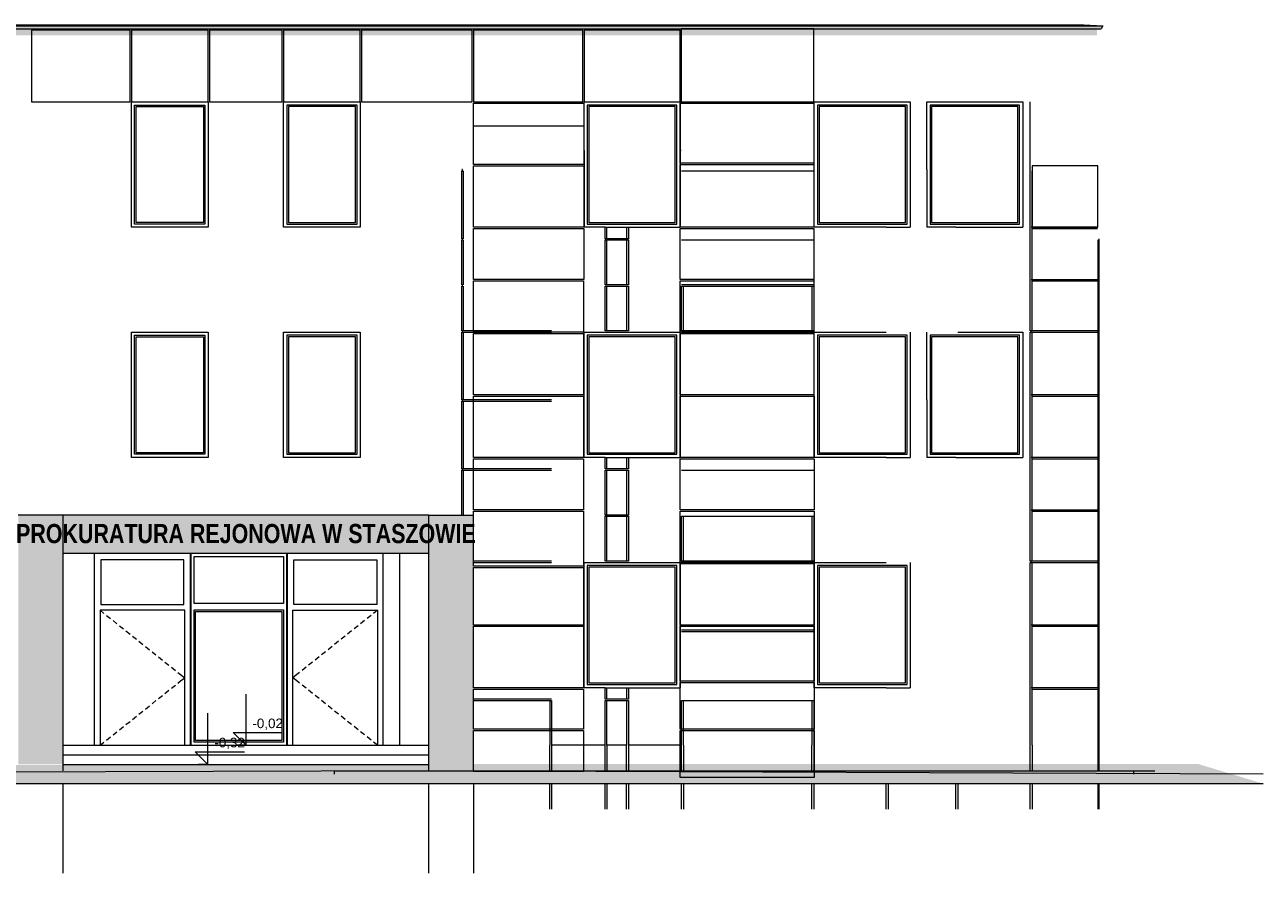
# Model space of a CAD drawing. Header units: millimetres. Extents: x 92834 to 124791, y 16463 to 31532.
# Tile 2 of 2: x 105422 to 124791, y 17463 to 30728. Entities that reach past the tile are written whole.
import ezdxf

# ---------------------------------------------------------------- set-up
doc = ezdxf.new("R2010")
doc.units = ezdxf.units.MM
doc.header["$MEASUREMENT"] = 0
for name, color, linetype, lineweight, true_color in [('Konstrukcja - Belki_Nr_pióra__1', 7, 'Continuous', 13, 0x6879ec), ('Konstrukcja - Belki_Nr_pióra__61', 7, 'Continuous', 18, 0x6a6a6a), ('Nowe_2D - Ogólne_Nr_pióra__102', 7, 'Continuous', 13, 0x3e3e3e), ('Nowe_2D - Rysunki i Obrazki_Nr_pióra__62', 7, 'Continuous', 18, 0xaaaaaa), ('Nowe_Konstrukcja - Stropy_Nr_pióra__1', 7, 'Continuous', 13, 0x6879ec), ('Nowe_Konstrukcja - Ściany zew_Nr_pióra__101', 250, 'Continuous', 13, 0x333333), ('Nowe_Konstrukcja - Ściany zew_Nr_pióra__61', 7, 'Continuous', 18, 0x6a6a6a), ('Nowe_Konstrukcja - Ściany zew_Nr_pióra__82', 7, 'Continuous', 13, 0xaaaaaa), ('Nowe_Konstrukcja - Ściany zew_Nr_pióra__87', 7, 'Continuous', 13, 0x6a6a6a), ('Nowe_Wymiarowanie - Ogólne_Nr_pióra__81', 7, 'Continuous', 13, 0x6a6a6a)]:
    doc.layers.add(name, color=color, linetype=linetype, lineweight=lineweight, true_color=true_color)
for name, color, linetype, lineweight in [('Konstrukcja - Belki_Nr_pióra__2', 8, 'Continuous', 15), ('Konstrukcja - Belki_Nr_pióra__21', 7, 'Continuous', 20), ('Konstrukcja - Belki_Nr_pióra__3', 7, 'Continuous', 13), ('Nowe_Konstrukcja - Stropy_Nr_pióra__21', 7, 'Continuous', 20), ('Nowe_Konstrukcja - Ściany zew_Nr_pióra__3', 7, 'Continuous', 13), ('Nowe_Wymiarowanie - Ogólne_Nr_pióra__3', 7, 'Continuous', 13), ('Nowe_Wymiarowanie - Ogólne_Nr_pióra__41', 7, 'Continuous', 13)]:
    doc.layers.add(name, color=color, linetype=linetype, lineweight=lineweight)
doc.layers.add('Nowe_Wymiarowanie - Ogólne', color=7, linetype='Continuous')
doc.styles.add('STYL_AUTOMATYCZNY_1', font='arial.ttf')
doc.styles.add('STYL_AUTOMATYCZNY_2', font='arial.ttf', dxfattribs={"width": 0.8})
pattern_1 = [(180, (0.002, 19462.98), (1e-08, 68), []), (90, (0.002, 19462.98), (204, 0), [68, -68]), (90, (-102, 19530.98), (204, 0), [68, -68])]

# ---------------------------------------------------------------- blocks, each defined once
blk = doc.blocks.new('Wymiary_3_1', base_point=(108882, 19463))
at = {"layer": 'Nowe_Wymiarowanie - Ogólne_Nr_pióra__81', "color": 251, "linetype": 'Continuous', "lineweight": 13, "true_color": 0x6a6a6a}
for p, q in [((108882, 19463), (108882, 20263)), ((108882, 19463), (108682, 19663)), ((108682, 19663), (108882, 19663)), ((108882, 19663), (109451, 19663)), ((108882, 19463), (108732, 19463)), ((108882, 19463), (109032, 19463))]:
    blk.add_line(p, q, dxfattribs=at)
at = {"layer": 'Nowe_Wymiarowanie - Ogólne_Nr_pióra__41', "color": 7, "lineweight": 13, "insert": (108982, 19703), "char_height": 150, "attachment_point": 7, "style": 'STYL_AUTOMATYCZNY_1'}
blk.add_mtext('\\A1;{\\pql;\\fArial|b0|i0|c238|p0;\\W1.000000;-0,02}', dxfattribs=at)
blk = doc.blocks.new('Wymiary_4_1', base_point=(108287, 19163))
at = {"layer": 'Nowe_Wymiarowanie - Ogólne_Nr_pióra__81', "color": 251, "linetype": 'Continuous', "lineweight": 13, "true_color": 0x6a6a6a}
for p, q in [((108287, 19163), (108287, 19963)), ((108287, 19163), (108087, 19363)), ((108087, 19363), (108287, 19363)), ((108287, 19363), (108856, 19363)), ((108287, 19163), (108137, 19163)), ((108287, 19163), (108437, 19163))]:
    blk.add_line(p, q, dxfattribs=at)
at = {"layer": 'Nowe_Wymiarowanie - Ogólne_Nr_pióra__3', "color": 7, "lineweight": 13, "insert": (108387, 19403), "char_height": 150, "attachment_point": 7, "style": 'STYL_AUTOMATYCZNY_1'}
blk.add_mtext('\\A1;{\\pql;\\fArial|b0|i0|c238|p0;\\W1.000000;-0,32}', dxfattribs=at)

msp = doc.modelspace()

# ---------------------------------------------------------------- hatches: boundary and pattern name
at = {"layer": 'Konstrukcja - Belki_Nr_pióra__1', "linetype": 'Continuous', "lineweight": 13, "true_color": 0x6879ec}
h = msp.add_hatch(dxfattribs=at)
h.set_pattern_fill('Cegła___wiązanie_wozówko_57', color=171, style=0, pattern_type=2)
h.set_pattern_definition(pattern_1)
h.paths.add_polyline_path([(95540, 30663), (122235, 30663), (122235, 30663), (95540, 30663)])
h = msp.add_hatch(dxfattribs=at)
h.set_pattern_fill('Cegła___wiązanie_wozówko_57', color=171, style=0, pattern_type=2)
h.set_pattern_definition(pattern_1)
h.paths.add_polyline_path([(95540, 30663), (122235, 30663), (122235, 30663), (95540, 30663)])
at = {"layer": 'Konstrukcja - Belki_Nr_pióra__21', "linetype": 'Continuous', "lineweight": 20}
msp.add_hatch(color=7, dxfattribs=at).paths.add_polyline_path([(95490, 30713), (122285, 30713), (121985, 30728), (95789, 30728)])
at = {"layer": 'Konstrukcja - Belki_Nr_pióra__61', "linetype": 'Continuous', "lineweight": 18, "true_color": 0x6a6a6a}
msp.add_hatch(color=251, dxfattribs=at).paths.add_polyline_path([(122285, 30713), (95490, 30713), (95515, 30663), (122259, 30663)])
at = {"layer": 'Nowe_2D - Ogólne_Nr_pióra__102', "linetype": 'Continuous', "lineweight": 13, "true_color": 0x3e3e3e}
msp.add_hatch(color=250, dxfattribs=at).paths.add_polyline_path([(106020, 23063), (105320, 23063), (105320, 19163), (106020, 19163), (106020, 22463), (111740, 22463), (111740, 19170), (112440, 19170), (112440, 23063), (111740, 23063)])
at = {"layer": 'Nowe_Konstrukcja - Stropy_Nr_pióra__21', "linetype": 'Continuous', "lineweight": 20}
msp.add_hatch(color=7, dxfattribs=at).paths.add_polyline_path([(92834, 18863), (124791, 18863), (123776, 19170), (111739, 19170), (92834, 19120)])
at = {"layer": 'Nowe_Konstrukcja - Ściany zew_Nr_pióra__61', "linetype": 'Continuous', "lineweight": 18, "true_color": 0x6a6a6a}
msp.add_hatch(color=251, dxfattribs=at).paths.add_polyline_path([(96615, 30663), (96615, 30564), (122190, 30564), (122190, 30663)])

# ---------------------------------------------------------------- linework, layer by layer
at = {"layer": 'Konstrukcja - Belki_Nr_pióra__1', "color": 171, "linetype": 'Continuous', "lineweight": 13, "true_color": 0x6879ec}
for p in [(95540, 30663), (122235, 30663)]:
    msp.add_line(p, (122235, 30663), dxfattribs=at)
at = {"layer": 'Konstrukcja - Belki_Nr_pióra__2', "color": 8, "linetype": 'Continuous', "lineweight": 15}
for p, q in [((111740, 23063), (106020, 23063)), ((106020, 22463), (106020, 23063)), ((106020, 23063), (106020, 23063)), ((111740, 22463), (106020, 22463)), ((106020, 22463), (106020, 22463))]:
    msp.add_line(p, q, dxfattribs=at)
at = {"layer": 'Konstrukcja - Belki_Nr_pióra__21', "color": 7, "linetype": 'Continuous', "lineweight": 20}
for p, q in [((95490, 30713), (122285, 30713)), ((95515, 30663), (122259, 30663)), ((95789, 30728), (121985, 30728))]:
    msp.add_line(p, q, dxfattribs=at)
at = {"layer": 'Konstrukcja - Belki_Nr_pióra__3', "color": 7, "linetype": 'Continuous', "lineweight": 13}
for p, q in [((121985, 30728), (122285, 30713)), ((122285, 30713), (122259, 30663))]:
    msp.add_line(p, q, dxfattribs=at)
at = {"layer": 'Nowe_Konstrukcja - Stropy_Nr_pióra__1', "color": 171, "linetype": 'Continuous', "lineweight": 13, "true_color": 0x6879ec}
for p, q in [((110266, 19063), (122768, 19063)), ((110266, 19013), (110266, 19063)), ((122768, 19063), (122837, 19063)), ((122768, 19013), (122768, 19063)), ((122837, 19063), (122969, 19063)), ((122969, 19063), (123097, 19063))]:
    msp.add_line(p, q, dxfattribs=at)
at = {"layer": 'Nowe_Konstrukcja - Stropy_Nr_pióra__21', "color": 7, "linetype": 'Continuous', "lineweight": 20}
for p, q in [((106020, 19463), (111740, 19463)), ((106020, 19313), (111740, 19313)), ((111740, 19063), (92834, 19013)), ((106020, 19163), (111740, 19163)), ((124791, 19013), (111740, 19063)), ((124791, 18863), (92834, 18863))]:
    msp.add_line(p, q, dxfattribs=at)
at = {"layer": 'Nowe_Konstrukcja - Ściany zew_Nr_pióra__101', "color": 250, "linetype": 'Continuous', "lineweight": 13, "true_color": 0x333333, "flags": 128}
for points in [[(112440, 29503), (114164, 29503), (114164, 28543), (112440, 28543)], [(112440, 29503), (114168, 29503), (114168, 29141), (112440, 29141)], [(115670, 29503), (117762, 29503), (117762, 28563), (115670, 28563)], [(112440, 28523), (114168, 28523), (114168, 27563), (112440, 27563)], [(115670, 28543), (117762, 28543), (117762, 27563), (115670, 27563)], [(112440, 27543), (114168, 27543), (114168, 26743), (112440, 26743)], [(115670, 27543), (117762, 27543), (117762, 26743), (115670, 26743)], [(112440, 26723), (114159, 26723), (114159, 25923), (112440, 25923)], [(115670, 26723), (117762, 26723), (117762, 25923), (115670, 25923)], [(112440, 25903), (114159, 25903), (114159, 24943), (112440, 24943)], [(115670, 25903), (117762, 25903), (117762, 24943), (115670, 24943)], [(112440, 24923), (114159, 24923), (114159, 23963), (112440, 23963)], [(115670, 24923), (117767, 24923), (117767, 23963), (115670, 23963)], [(112440, 23943), (114159, 23943), (114159, 23143), (112440, 23143)], [(115670, 23943), (117770, 23943), (117770, 23143), (115670, 23143)], [(112440, 23123), (114159, 23123), (114159, 22264), (112440, 22264)], [(115670, 23123), (117770, 23123), (117770, 22323), (115670, 22323)], [(115670, 22303), (117770, 22303), (117770, 21343), (115670, 21343)], [(112440, 22244), (114159, 22244), (114159, 21343), (112440, 21343)], [(112440, 21323), (114159, 21323), (114159, 20363), (112440, 20363)], [(115670, 21323), (117770, 21323), (117770, 20464), (115670, 20464)], [(112440, 20343), (114159, 20343), (114159, 19713), (112440, 19713)], [(115670, 20444), (117770, 20444), (117770, 19713), (115670, 19713)], [(112440, 19693), (114159, 19693), (114159, 19053), (112440, 19053)], [(115670, 19693), (117770, 19693), (117770, 18962), (115670, 18962)]]:
    msp.add_lwpolyline(points, close=True, dxfattribs=at)
at = {"layer": 'Nowe_Konstrukcja - Ściany zew_Nr_pióra__3', "color": 7, "linetype": 'Continuous', "lineweight": 13}
for p, q in [((107140, 27613), (107140, 29473)), ((107140, 29473), (108240, 29473)), ((107165, 27638), (107165, 29448)), ((107165, 29448), (108215, 29448)), ((108215, 29448), (108215, 27638)), ((108240, 29473), (108240, 27613)), ((109520, 29473), (109520, 27613)), ((110620, 29473), (109520, 29473)), ((109545, 29448), (109545, 27638)), ((110595, 29448), (109545, 29448)), ((110595, 27638), (110595, 29448)), ((110620, 27613), (110620, 29473)), ((114220, 29473), (114220, 27613)), ((115620, 29473), (114220, 29473)), ((114245, 29448), (114245, 27638)), ((115595, 29448), (114245, 29448)), ((115595, 27638), (115595, 29448)), ((115620, 27613), (115620, 29473)), ((117820, 29473), (117820, 27613)), ((119220, 29473), (117820, 29473)), ((117845, 29448), (117845, 27638)), ((119195, 29448), (117845, 29448)), ((119195, 27638), (119195, 29448)), ((119220, 27613), (119220, 29473)), ((119580, 29473), (119580, 27613)), ((120980, 29473), (119580, 29473)), ((119605, 29448), (119605, 27638)), ((120955, 29448), (119605, 29448)), ((120955, 27638), (120955, 29448)), ((120980, 27613), (120980, 29473)), ((108240, 27613), (107140, 27613)), ((108215, 27638), (107165, 27638)), ((109520, 27613), (110620, 27613)), ((109545, 27638), (110595, 27638)), ((114220, 27613), (115620, 27613)), ((114245, 27638), (115595, 27638)), ((117820, 27613), (119220, 27613)), ((117845, 27638), (119195, 27638)), ((119580, 27613), (120980, 27613)), ((119605, 27638), (120955, 27638)), ((107140, 24013), (107140, 25873)), ((107140, 25873), (108240, 25873)), ((107165, 24038), (107165, 25848)), ((107165, 25848), (108215, 25848)), ((108215, 25848), (108215, 24038)), ((108240, 25873), (108240, 24013)), ((109520, 25873), (109520, 24013)), ((110620, 25873), (109520, 25873)), ((109545, 25848), (109545, 24038)), ((110595, 25848), (109545, 25848)), ((110595, 24038), (110595, 25848)), ((110620, 24013), (110620, 25873)), ((114220, 25873), (114220, 24013)), ((115620, 25873), (114220, 25873)), ((114245, 25848), (114245, 24038)), ((115595, 25848), (114245, 25848)), ((115595, 24038), (115595, 25848)), ((115620, 24013), (115620, 25873)), ((117820, 25873), (117820, 24013)), ((119220, 25873), (117820, 25873)), ((117845, 25848), (117845, 24038)), ((119195, 25848), (117845, 25848)), ((119195, 24038), (119195, 25848)), ((119220, 24013), (119220, 25873)), ((119580, 25873), (119580, 24013)), ((120980, 25873), (119580, 25873)), ((119605, 25848), (119605, 24038)), ((120955, 25848), (119605, 25848)), ((120955, 24038), (120955, 25848)), ((120980, 24013), (120980, 25873)), ((108215, 24038), (107165, 24038)), ((109545, 24038), (110595, 24038)), ((114245, 24038), (115595, 24038)), ((117845, 24038), (119195, 24038)), ((119605, 24038), (120955, 24038)), ((108240, 24013), (107140, 24013)), ((109520, 24013), (110620, 24013)), ((114220, 24013), (115620, 24013)), ((117820, 24013), (119220, 24013)), ((119580, 24013), (120980, 24013)), ((106511, 22363), (106511, 22463)), ((106511, 19463), (106511, 22363)), ((106611, 22363), (106611, 21663)), ((107911, 22363), (106611, 22363)), ((107911, 21663), (107911, 22363)), ((108011, 22463), (108011, 22363)), ((108011, 22363), (108011, 19463)), ((108019, 22463), (108019, 22413)), ((108019, 22413), (108019, 19513)), ((108069, 21680), (108069, 22413)), ((108069, 22413), (109469, 22413)), ((109469, 22413), (109469, 21680)), ((109519, 22413), (109519, 22463)), ((109519, 19513), (109519, 22413)), ((109528, 22463), (109528, 22363)), ((109528, 22363), (109528, 19463)), ((109628, 21663), (109628, 22363)), ((109628, 22363), (110928, 22363)), ((110928, 22363), (110928, 21663)), ((111028, 22363), (111028, 22463)), ((111028, 19463), (111028, 22363)), ((114220, 22273), (114220, 20413)), ((115620, 22273), (114220, 22273)), ((114245, 22248), (114245, 20438)), ((115595, 22248), (114245, 22248)), ((115595, 20438), (115595, 22248)), ((115620, 20413), (115620, 22273)), ((117820, 22273), (117820, 20413)), ((119220, 22273), (117820, 22273)), ((117845, 22248), (117845, 20438)), ((119195, 22248), (117845, 22248)), ((119195, 20438), (119195, 22248)), ((119220, 20413), (119220, 22273)), ((106599, 21575), (106661, 21525)), ((107923, 21575), (106599, 21575)), ((106599, 21575), (106599, 19463)), ((106611, 21663), (107911, 21663)), ((107923, 19463), (107923, 21575)), ((109469, 21680), (108069, 21680)), ((108069, 19513), (108069, 21580)), ((108069, 21580), (109469, 21580)), ((108094, 19538), (108094, 21555)), ((108094, 21555), (109444, 21555)), ((109444, 21555), (109444, 19538)), ((109469, 21580), (109469, 19513)), ((109616, 19463), (109616, 21575)), ((109616, 21575), (110940, 21575)), ((110928, 21663), (109628, 21663)), ((110940, 21575), (110877, 21525)), ((110940, 21575), (110940, 19463)), ((106700, 21494), (106763, 21444)), ((106802, 21413), (106864, 21363)), ((106903, 21332), (106966, 21282)), ((110635, 21332), (110572, 21282)), ((110737, 21413), (110674, 21363)), ((110838, 21494), (110776, 21444)), ((107005, 21251), (107068, 21201)), ((107107, 21170), (107169, 21120)), ((110432, 21170), (110369, 21120)), ((110533, 21251), (110471, 21201)), ((107208, 21089), (107271, 21039)), ((107310, 21008), (107373, 20958)), ((107412, 20926), (107474, 20877)), ((110127, 20926), (110064, 20877)), ((110228, 21008), (110166, 20958)), ((110330, 21089), (110267, 21039)), ((107513, 20845), (107576, 20796)), ((107615, 20764), (107677, 20714)), ((109924, 20764), (109861, 20714)), ((110025, 20845), (109963, 20796)), ((107717, 20683), (107779, 20633)), ((107818, 20602), (107860, 20569)), ((107860, 20569), (107923, 20519)), ((109678, 20569), (109616, 20519)), ((109720, 20602), (109678, 20569)), ((109822, 20683), (109759, 20633)), ((107717, 20355), (107779, 20405)), ((107818, 20436), (107860, 20469)), ((107860, 20469), (107923, 20519)), ((109678, 20469), (109616, 20519)), ((109720, 20436), (109678, 20469)), ((109822, 20355), (109759, 20405)), ((114220, 20413), (115620, 20413)), ((114245, 20438), (115595, 20438)), ((117820, 20413), (119220, 20413)), ((117845, 20438), (119195, 20438)), ((107412, 20111), (107474, 20161)), ((107513, 20193), (107576, 20242)), ((107615, 20274), (107677, 20323)), ((109924, 20274), (109861, 20323)), ((110025, 20193), (109963, 20242)), ((110127, 20111), (110064, 20161)), ((107208, 19949), (107271, 19999)), ((107310, 20030), (107373, 20080)), ((110228, 20030), (110166, 20080)), ((110330, 19949), (110267, 19999)), ((107005, 19787), (107068, 19837)), ((107107, 19868), (107169, 19918)), ((110432, 19868), (110369, 19918)), ((110533, 19787), (110471, 19837)), ((106700, 19544), (106763, 19594)), ((106802, 19625), (106864, 19675)), ((106903, 19706), (106966, 19756)), ((110635, 19706), (110572, 19756)), ((110737, 19625), (110674, 19675)), ((110838, 19544), (110776, 19594)), ((106599, 19463), (106661, 19513)), ((108019, 19513), (108019, 19463)), ((109469, 19513), (108069, 19513)), ((109444, 19538), (108094, 19538)), ((109519, 19463), (109519, 19513)), ((110940, 19463), (110877, 19513))]:
    msp.add_line(p, q, dxfattribs=at)
at = {"layer": 'Nowe_Konstrukcja - Ściany zew_Nr_pióra__61', "color": 251, "linetype": 'Continuous', "lineweight": 18, "true_color": 0x6a6a6a, "flags": 128}
msp.add_lwpolyline([(122205, 28523), (121175, 28523), (121175, 27563), (122205, 27563)], close=True, dxfattribs=at)
at = {"layer": 'Nowe_Konstrukcja - Ściany zew_Nr_pióra__82', "color": 253, "linetype": 'Continuous', "lineweight": 13, "true_color": 0xaaaaaa, "flags": 128}
for points in [[(107070, 29523), (107070, 30643), (105525, 30643), (105525, 29523)], [(108290, 30643), (107090, 30643), (107090, 29523), (108290, 29523)], [(109450, 29523), (109450, 30643), (108310, 30643), (108310, 29523)], [(110670, 29523), (110670, 30643), (109470, 30643), (109470, 29523)], [(112420, 29523), (112420, 30643), (110690, 30643), (110690, 29523)], [(114150, 29523), (114150, 30643), (112440, 30643), (112440, 29523)], [(115670, 29523), (115670, 30643), (114170, 30643), (114170, 29523)], [(117762, 29523), (117762, 30663), (115690, 30663), (115690, 29523)]]:
    msp.add_lwpolyline(points, close=True, dxfattribs=at)
at = {"layer": 'Nowe_Konstrukcja - Ściany zew_Nr_pióra__87', "color": 251, "linetype": 'Continuous', "lineweight": 13, "true_color": 0x6a6a6a}
for p, q in [((107090, 29523), (108290, 29523)), ((107090, 27563), (107090, 29523)), ((108290, 29523), (108290, 27563)), ((109470, 27563), (109470, 29523)), ((109470, 29523), (110670, 29523)), ((110670, 29523), (110670, 27563)), ((114170, 28763), (114170, 29523)), ((114170, 29523), (115670, 29523)), ((114170, 29523), (114492, 29523)), ((115670, 29523), (115670, 28763)), ((117762, 29523), (117762, 28463)), ((117770, 27563), (117770, 29523)), ((117770, 29523), (117777, 29523)), ((117777, 29523), (118857, 29523)), ((118857, 29523), (118895, 29523)), ((118895, 29523), (118925, 29523)), ((118925, 29523), (119270, 29523)), ((119270, 29523), (119270, 28463)), ((119530, 28463), (119530, 29523)), ((119530, 29523), (119985, 29523)), ((119985, 29523), (120015, 29523)), ((120015, 29523), (120035, 29523)), ((120035, 29523), (121030, 29523)), ((121030, 29523), (121030, 28763)), ((121145, 28443), (121145, 29523)), ((114170, 28763), (114170, 27563)), ((115670, 28763), (115670, 27563)), ((115689, 28763), (115670, 28763)), ((121030, 28763), (121030, 27563)), ((112270, 28463), (112255, 28463)), ((112255, 27383), (112255, 28443)), ((112255, 28443), (112270, 28443)), ((112270, 28443), (112270, 28463)), ((112285, 27383), (112285, 28443)), ((115693, 28443), (117762, 28443)), ((119270, 28463), (119270, 28443)), ((119270, 28443), (119270, 27563)), ((119530, 28463), (119530, 28443)), ((119530, 28443), (119530, 27563)), ((121145, 27383), (121145, 28443)), ((121175, 27383), (121175, 28443)), ((108290, 27563), (107090, 27563)), ((110670, 27563), (109470, 27563)), ((114497, 27563), (114170, 27563)), ((114497, 27563), (114527, 27563)), ((114497, 27383), (114497, 27563)), ((114527, 27563), (114834, 27563)), ((114527, 27383), (114527, 27563)), ((114834, 27563), (114864, 27563)), ((114834, 27563), (114834, 27383)), ((114864, 27563), (115670, 27563)), ((114864, 27563), (114864, 27383)), ((118895, 27563), (117770, 27563)), ((118895, 27563), (118925, 27563)), ((118925, 27563), (119270, 27563)), ((119985, 27563), (119530, 27563)), ((119985, 27563), (120015, 27563)), ((120015, 27563), (121030, 27563)), ((122200, 27563), (121160, 27563)), ((121175, 27543), (122200, 27543)), ((112270, 27383), (112255, 27383)), ((112255, 26663), (112255, 27363)), ((112255, 27363), (112270, 27363)), ((112270, 27363), (112270, 27383)), ((112285, 26663), (112285, 27363)), ((114864, 27383), (114497, 27383)), ((114497, 26663), (114497, 27363)), ((114497, 27363), (114864, 27363)), ((114527, 26663), (114527, 27363)), ((114834, 27363), (114834, 26663)), ((114864, 27363), (114864, 26663)), ((115693, 27363), (117762, 27363)), ((117762, 27363), (117762, 26663)), ((121145, 26663), (121145, 27383)), ((121175, 26663), (121175, 27383)), ((122205, 27363), (122205, 26663)), ((122220, 27383), (122220, 27363)), ((122220, 27363), (122220, 26663)), ((121160, 26743), (122200, 26743)), ((112270, 26663), (112255, 26663)), ((112255, 25943), (112255, 26643)), ((112255, 26643), (112270, 26643)), ((112270, 26643), (112270, 26663)), ((112285, 25943), (112285, 26643)), ((114864, 26663), (114497, 26663)), ((114497, 26643), (114864, 26643)), ((114497, 25943), (114497, 26643)), ((114527, 25943), (114527, 26643)), ((114834, 26643), (114834, 25943)), ((114864, 26643), (114864, 25943)), ((117762, 26663), (115693, 26663)), ((115693, 26643), (117762, 26643)), ((115693, 25943), (115693, 26643)), ((115723, 25943), (115723, 26643)), ((117732, 26643), (117732, 25943)), ((117762, 26643), (117762, 25943)), ((121145, 25943), (121145, 26663)), ((121175, 26723), (122200, 26723)), ((121175, 25943), (121175, 26663)), ((122205, 26663), (122205, 25943)), ((122220, 26663), (122220, 26643)), ((122220, 26643), (122220, 25943)), ((107090, 25923), (108290, 25923)), ((107090, 23963), (107090, 25923)), ((108290, 25923), (108290, 23963)), ((109470, 23963), (109470, 25923)), ((109470, 25923), (110670, 25923)), ((110670, 25923), (110670, 23963)), ((112270, 25943), (112255, 25943)), ((112255, 24863), (112255, 25923)), ((112255, 25923), (112270, 25923)), ((113662, 25943), (112270, 25943)), ((112270, 25923), (112270, 25943)), ((112270, 25923), (113662, 25923)), ((112285, 24863), (112285, 25923)), ((114170, 23963), (114170, 25923)), ((114170, 25923), (114497, 25923)), ((114864, 25943), (114497, 25943)), ((114497, 25923), (114864, 25923)), ((114864, 25923), (115670, 25923)), ((115670, 25923), (115670, 23963)), ((117762, 25943), (115693, 25943)), ((115693, 25923), (117762, 25923)), ((117770, 23963), (117770, 25923)), ((117770, 25923), (118895, 25923)), ((119270, 25923), (119270, 24863)), ((119530, 24863), (119530, 25923)), ((120015, 25923), (121030, 25923)), ((121030, 25923), (121030, 23963)), ((121160, 25943), (121145, 25943)), ((121145, 24843), (121145, 25923)), ((121145, 25923), (121160, 25923)), ((121160, 25923), (121160, 25943)), ((122200, 25943), (121160, 25943)), ((121160, 25923), (122200, 25923)), ((121175, 24843), (121175, 25923)), ((122200, 25943), (122220, 25943)), ((122200, 25923), (122220, 25923)), ((122205, 25923), (122205, 24863)), ((122220, 25943), (122220, 25923)), ((122220, 25923), (122220, 24863)), ((112270, 24863), (112255, 24863)), ((112255, 23783), (112255, 24843)), ((112255, 24843), (112270, 24843)), ((113662, 24863), (112270, 24863)), ((112270, 24843), (112270, 24863)), ((112270, 24843), (113662, 24843)), ((112285, 23783), (112285, 24843)), ((119270, 24863), (119270, 24843)), ((119270, 24843), (119270, 23963)), ((119530, 24863), (119530, 24843)), ((119530, 24843), (119530, 23963)), ((121145, 23963), (121145, 24843)), ((122200, 24943), (121160, 24943)), ((121175, 24923), (122200, 24923)), ((121175, 23963), (121175, 24843)), ((122205, 24863), (122205, 23763)), ((122220, 24863), (122220, 24843)), ((122220, 24843), (122220, 23783)), ((108290, 23963), (107090, 23963)), ((110670, 23963), (109470, 23963)), ((114497, 23963), (114170, 23963)), ((114497, 23963), (114527, 23963)), ((114497, 23783), (114497, 23963)), ((114527, 23963), (114834, 23963)), ((114527, 23783), (114527, 23963)), ((114834, 23963), (114864, 23963)), ((114834, 23963), (114834, 23783)), ((114864, 23963), (115670, 23963)), ((114864, 23963), (114864, 23783)), ((118895, 23963), (117770, 23963)), ((118895, 23963), (118925, 23963)), ((118925, 23963), (119270, 23963)), ((119985, 23963), (119530, 23963)), ((119985, 23963), (120015, 23963)), ((120015, 23963), (121030, 23963)), ((121145, 23043), (121145, 23963)), ((122200, 23963), (121160, 23963)), ((121175, 23043), (121175, 23963)), ((121175, 23943), (122200, 23943)), ((112270, 23783), (112255, 23783)), ((112255, 23063), (112255, 23763)), ((112255, 23763), (112270, 23763)), ((113662, 23783), (112270, 23783)), ((112270, 23763), (112270, 23783)), ((112270, 23763), (113662, 23763)), ((112285, 23063), (112285, 23763)), ((114864, 23783), (114497, 23783)), ((114497, 23063), (114497, 23763)), ((114497, 23763), (114864, 23763)), ((114527, 23063), (114527, 23763)), ((114834, 23763), (114834, 23063)), ((114864, 23763), (114864, 23063)), ((115693, 23763), (117762, 23763)), ((122205, 23763), (122205, 22323)), ((122220, 23783), (122220, 23763)), ((122220, 23763), (122220, 23063)), ((106020, 23063), (105320, 23063)), ((106020, 19463), (106020, 23063)), ((111740, 23063), (112440, 23063)), ((111740, 19063), (111740, 23063)), ((114864, 23063), (114497, 23063)), ((121160, 23143), (122200, 23143)), ((121175, 23123), (122200, 23123)), ((122220, 23063), (122220, 23043)), ((114497, 23043), (114864, 23043)), ((114497, 22343), (114497, 23043)), ((114527, 22343), (114527, 23043)), ((114834, 23043), (114834, 22343)), ((114864, 23043), (114864, 22343)), ((115693, 23043), (117762, 23043)), ((115693, 22343), (115693, 23043)), ((115723, 22343), (115723, 23043)), ((117732, 23043), (117732, 22343)), ((117762, 23043), (117762, 22343)), ((121145, 22343), (121145, 23043)), ((121175, 22343), (121175, 23043)), ((122220, 23043), (122220, 22343)), ((111282, 22463), (111282, 19463)), ((113662, 22343), (112440, 22343)), ((112440, 22323), (113662, 22323)), ((114170, 20363), (114170, 22323)), ((114170, 22323), (114497, 22323)), ((114864, 22343), (114497, 22343)), ((114497, 22323), (114864, 22323)), ((114864, 22323), (115670, 22323)), ((115670, 22323), (115670, 20363)), ((117762, 22343), (115693, 22343)), ((115693, 22323), (117762, 22323)), ((117770, 20363), (117770, 22323)), ((117770, 22323), (118895, 22323)), ((119270, 22323), (119270, 21263)), ((121160, 22343), (121145, 22343)), ((121145, 21263), (121145, 22323)), ((121145, 22323), (121160, 22323)), ((121160, 22323), (121160, 22343)), ((122200, 22343), (121160, 22343)), ((121160, 22323), (122200, 22323)), ((121175, 21263), (121175, 22323)), ((122200, 22343), (122220, 22343)), ((122200, 22323), (122220, 22323)), ((122205, 22323), (122205, 21263)), ((122220, 22343), (122220, 22323)), ((122220, 22323), (122220, 21263)), ((122200, 21343), (121160, 21343)), ((121175, 21323), (122200, 21323)), ((117762, 21263), (115693, 21263)), ((115693, 21243), (117762, 21243)), ((119270, 21263), (119270, 21243)), ((119270, 21243), (119270, 20363)), ((121145, 20163), (121145, 21263)), ((121175, 20163), (121175, 21263)), ((122205, 21263), (122205, 20161)), ((122220, 21263), (122220, 21243)), ((122220, 21243), (122220, 20183)), ((114497, 20363), (114170, 20363)), ((114497, 20363), (114527, 20363)), ((114497, 20183), (114497, 20363)), ((114527, 20363), (114834, 20363)), ((114527, 20183), (114527, 20363)), ((114834, 20363), (114864, 20363)), ((114834, 20363), (114834, 20183)), ((114864, 20363), (115670, 20363)), ((114864, 20363), (114864, 20183)), ((118895, 20363), (117770, 20363)), ((118895, 20363), (118925, 20363)), ((118925, 20363), (119270, 20363)), ((122200, 20363), (121160, 20363)), ((121175, 20343), (122200, 20343)), ((113662, 20183), (112440, 20183)), ((112440, 20163), (113662, 20163)), ((113632, 20163), (113632, 19463)), ((113662, 20163), (113662, 19463)), ((114864, 20183), (114497, 20183)), ((114497, 19463), (114497, 20163)), ((114497, 20163), (114864, 20163)), ((114527, 19463), (114527, 20163)), ((114834, 20163), (114834, 19463)), ((114864, 20163), (114864, 19463)), ((115693, 19463), (115693, 20163)), ((115693, 20163), (117762, 20163)), ((115723, 19463), (115723, 20163)), ((117732, 20163), (117732, 19463)), ((117762, 20163), (117762, 19463)), ((121145, 19463), (121145, 20163)), ((121175, 19463), (121175, 20163)), ((122205, 20163), (122205, 19463)), ((122220, 20183), (122220, 20163)), ((122220, 20163), (122220, 19463)), ((106020, 19063), (106020, 19463)), ((113632, 19063), (113632, 19463)), ((114497, 19463), (113662, 19463)), ((113662, 19463), (113662, 19063)), ((114497, 19063), (114497, 19463)), ((114834, 19463), (114527, 19463)), ((114527, 19463), (114527, 19063)), ((114834, 19063), (114834, 19463)), ((115693, 19463), (114864, 19463)), ((114864, 19463), (114864, 19063)), ((115693, 19063), (115693, 19463)), ((115723, 19463), (115723, 19063)), ((117732, 19063), (117732, 19463)), ((117762, 19463), (117762, 19063)), ((121145, 19063), (121145, 19463)), ((121175, 19463), (121175, 19063)), ((122205, 19463), (122205, 19063)), ((122220, 19463), (122220, 19063)), ((106020, 17463), (106020, 18863)), ((111740, 17463), (111740, 18863)), ((112440, 18863), (112440, 17463)), ((113632, 18463), (113632, 18863)), ((113662, 18863), (113662, 18463)), ((114497, 18463), (114497, 18863)), ((114527, 18863), (114527, 18463)), ((114834, 18463), (114834, 18863)), ((114864, 18863), (114864, 18463)), ((115693, 18463), (115693, 18863)), ((115723, 18863), (115723, 18463)), ((117732, 18463), (117732, 18863)), ((117762, 18863), (117762, 18463)), ((118895, 18463), (118895, 18863)), ((118925, 18863), (118925, 18463)), ((119985, 18463), (119985, 18863)), ((120015, 18863), (120015, 18463)), ((121145, 18463), (121145, 18863)), ((121175, 18863), (121175, 18463)), ((122205, 18863), (122205, 18463)), ((122220, 18863), (122220, 18463))]:
    msp.add_line(p, q, dxfattribs=at)

# ---------------------------------------------------------------- block references
at = {"layer": 'Nowe_Wymiarowanie - Ogólne', "color": 251, "linetype": 'Continuous', "lineweight": 13, "true_color": 0x6a6a6a}
for name, p in [('Wymiary_3_1', (108882, 19463)), ('Wymiary_4_1', (108287, 19163))]:
    msp.add_blockref(name, p, dxfattribs=at)

# ---------------------------------------------------------------- texts
at = {"layer": 'Nowe_2D - Rysunki i Obrazki_Nr_pióra__62', "color": 253, "linetype": 'Continuous', "lineweight": 18, "true_color": 0xaaaaaa, "insert": (108880, 22619), "char_height": 300, "attachment_point": 8, "style": 'STYL_AUTOMATYCZNY_2'}
msp.add_mtext('\\A1;{\\pqc;\\fArial|b1|i0|c238|p0;\\W0.800000;PROKURATURA REJONOWA W STASZOWIE}', dxfattribs=at)

doc.saveas('drawing.dxf')
